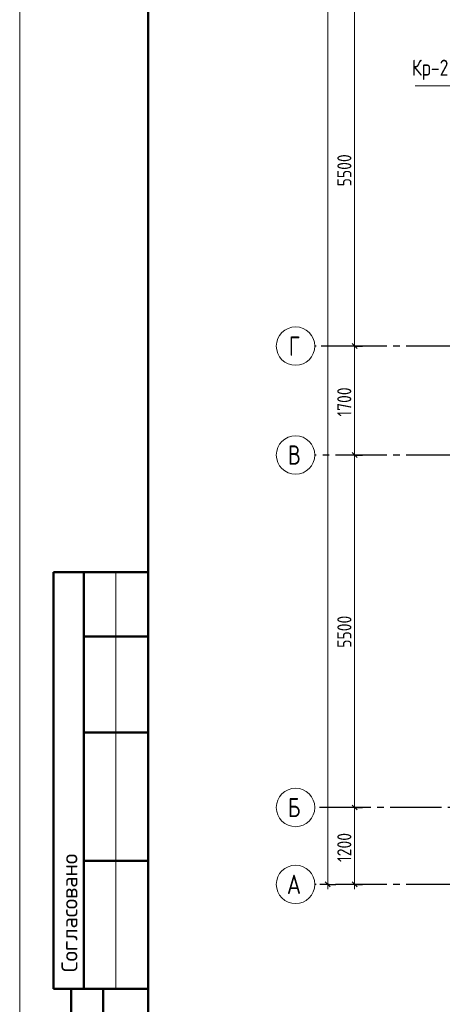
# Model space of a CAD drawing. Header units: millimetres. Extents: x 0 to 43617, y 0 to 59400.
# Tile 2 of 33: x 0 to 6588, y 8759 to 24123. Entities that reach past the tile are written whole.
import ezdxf

# ---------------------------------------------------------------- set-up
doc = ezdxf.new("R2010")
doc.units = ezdxf.units.MM
doc.linetypes.add('______5', pattern=[1100, 800, -100, 100, -100])
for name, color, linetype, lineweight in [('Standard', 7, 'Continuous', 25), ('Оси', 40, '______5', 18), ('Позиционная метка номер позиции', 7, 'Continuous', 13)]:
    doc.layers.add(name, color=color, linetype=linetype, lineweight=lineweight)
doc.styles.add('GOST 2.304-81', font='txt')
doc.styles.add('ISOCPEUR', font='txt')

msp = doc.modelspace()

# ---------------------------------------------------------------- linework, layer by layer
at = {"layer": 'Standard', "color": 7, "linetype": 'Continuous', "lineweight": 13, "transparency": 33554687}
for p, q in [((5221, 19030), (5221, 24530)), ((5221, 17330), (5221, 19030)), ((1500, 15500), (1500, 9000)), ((4802, 10630), (4802, 10555)), ((5221, 10630), (5221, 10555))]:
    msp.add_line(p, q, dxfattribs=at)
at = {"layer": 'Standard', "color": 7, "linetype": 'Continuous', "lineweight": 25, "transparency": 33554687}
for p, q in [((5258, 18992), (5183, 19068)), ((5258, 17293), (5183, 17368)), ((5258, 11792), (5183, 11868)), ((4839, 10592), (4764, 10668)), ((5258, 10592), (5183, 10668))]:
    msp.add_line(p, q, dxfattribs=at)
at = {"layer": 'Standard', "color": 251, "linetype": 'Continuous', "lineweight": -3, "true_color": 0x656565, "transparency": 33554687}
for p, q in [((5221, 19030), (5096, 19030)), ((5221, 19030), (5346, 19030)), ((5221, 17330), (5096, 17330)), ((5221, 17330), (5346, 17330)), ((5221, 17330), (5221, 17330)), ((5221, 11830), (5096, 11830)), ((5221, 11830), (5346, 11830)), ((5221, 11830), (5221, 11830)), ((4802, 10630), (4677, 10630)), ((4802, 10630), (4700, 10630)), ((4802, 10630), (4927, 10630)), ((5221, 10630), (5096, 10630)), ((5221, 10630), (5346, 10630)), ((5221, 10630), (5221, 10630))]:
    msp.add_line(p, q, dxfattribs=at)
at = {"layer": 'Standard', "color": 7, "linetype": 'Continuous', "lineweight": 50, "transparency": 33554687}
for p, q in [((2000, 15500), (527, 15500)), ((527, 15500), (527, 9000)), ((527, 15500), (527, 9000)), ((1000, 15500), (1000, 9000)), ((2000, 14500), (1000, 14500)), ((2000, 13000), (1000, 13000)), ((2000, 11000), (1000, 11000)), ((0, 9000), (6, 9000)), ((527, 9000), (2000, 9000)), ((800, 500), (800, 9000)), ((800, 500), (800, 9000)), ((1300, 500), (1300, 9000))]:
    msp.add_line(p, q, dxfattribs=at)
at = {"layer": 'Standard', "color": 7, "linetype": 'Continuous', "lineweight": 13, "transparency": 33554687}
msp.add_lwpolyline([(0, 0), (42000, 0), (42000, 59400), (0, 59400), (0, 0)], close=True, dxfattribs=at)
at = {"layer": 'Standard', "color": 7, "linetype": 'Continuous', "lineweight": 50, "transparency": 33554687}
msp.add_lwpolyline([(2000, 58900), (41500, 58900), (41500, 500), (2000, 500), (2000, 58900)], close=True, dxfattribs=at)
at = {"layer": 'Standard', "color": 7, "linetype": 'Continuous', "lineweight": 13, "transparency": 33554687}
for points in [[(4802, 10630), (4802, 33448), (4802, 33448), (4802, 57120)], [(5221, 11830), (5221, 15087), (5221, 15087), (5221, 17330)], [(5221, 10630), (5221, 10921), (5221, 10921), (5221, 11830)]]:
    msp.add_lwpolyline(points, dxfattribs=at)
at = {"layer": 'Standard', "color": 251, "linetype": 'Continuous', "lineweight": -3, "true_color": 0x656565, "transparency": 33554687}
msp.add_lwpolyline([(5221, 19030), (5204, 19030), (5204, 19030), (5204, 19030), (5204, 19030), (5204, 19030), (5204, 19030), (5204, 19030), (5204, 19030), (5204, 19030), (5204, 19030), (5204, 19030), (5204, 19030), (5204, 19030), (5204, 19030), (5204, 19030), (5204, 19030), (5204, 19030), (5204, 19030), (5204, 19030), (5204, 19030), (5204, 19030), (5204, 19030), (4700, 19030)], dxfattribs=at)
at = {"layer": 'Оси', "color": 8, "linetype": '______5', "lineweight": -3, "transparency": 33554687}
for p, q in [((33224, 19030), (4600, 19030)), ((33224, 17330), (4600, 17330)), ((34074, 11830), (4600, 11830)), ((33224, 10630), (4600, 10630))]:
    msp.add_line(p, q, dxfattribs=at)
at = {"layer": 'Оси', "color": 7, "linetype": 'Continuous', "lineweight": 13, "transparency": 33554687}
for centre in [(4300, 19030), (4300, 17330), (4300, 11830), (4300, 10630)]:
    msp.add_circle(centre, 300, dxfattribs=at)
at = {"layer": 'Позиционная метка номер позиции', "color": 7, "linetype": 'Continuous', "lineweight": 13, "transparency": 33554687}
msp.add_lwpolyline([(7464, 21435), (6964, 21935), (6964, 23090), (6164, 23090)], dxfattribs=at)

# ---------------------------------------------------------------- texts
at = {"layer": 'Standard', "color": 7, "linetype": 'Continuous', "lineweight": 25, "transparency": 33554687, "insert": (6114, 23182), "char_height": 250, "width": 728.96, "attachment_point": 7, "style": 'GOST 2.304-81'}
msp.add_mtext('Кр-2', dxfattribs=at)
at = {"layer": 'Standard', "color": 7, "linetype": 'Continuous', "lineweight": 25, "transparency": 33554687, "char_height": 220, "attachment_point": 7, "rotation": 90, "style": 'GOST 2.304-81'}
for s, insert, width in [('5500', (5171, 21522), 641.48), ('1700', (5170, 17930), 625.74), ('5500', (5171, 14322), 641.48), ('1200', (5170, 10980), 625.74)]:
    msp.add_mtext(s, dxfattribs=dict(at, insert=insert, width=width))
at = {"layer": 'Standard', "color": 7, "linetype": 'Continuous', "lineweight": 50, "transparency": 33554687, "insert": (900, 9261), "char_height": 250, "width": 2071.88, "attachment_point": 7, "rotation": 90, "style": 'ISOCPEUR'}
msp.add_mtext('\\A1;{\\fISOCPEUR|i0|b0;\\H250.000000;\\W1.000000;\\C7;Согласовано}\\P', dxfattribs=at)
at = {"layer": 'Оси', "color": 7, "linetype": 'Continuous', "lineweight": 25, "transparency": 33554687, "char_height": 300, "attachment_point": 7, "style": 'ISOCPEUR'}
for s, insert, width in [('\\W0.78;Г', (4195, 18880), 326.41), ('\\W0.80;В', (4180, 17180), 359.83), ('\\W0.80;Б', (4180, 11680), 359.83), ('\\W0.82;А', (4165, 10480), 392.65)]:
    msp.add_mtext(s, dxfattribs=dict(at, insert=insert, width=width))

doc.saveas('drawing.dxf')
